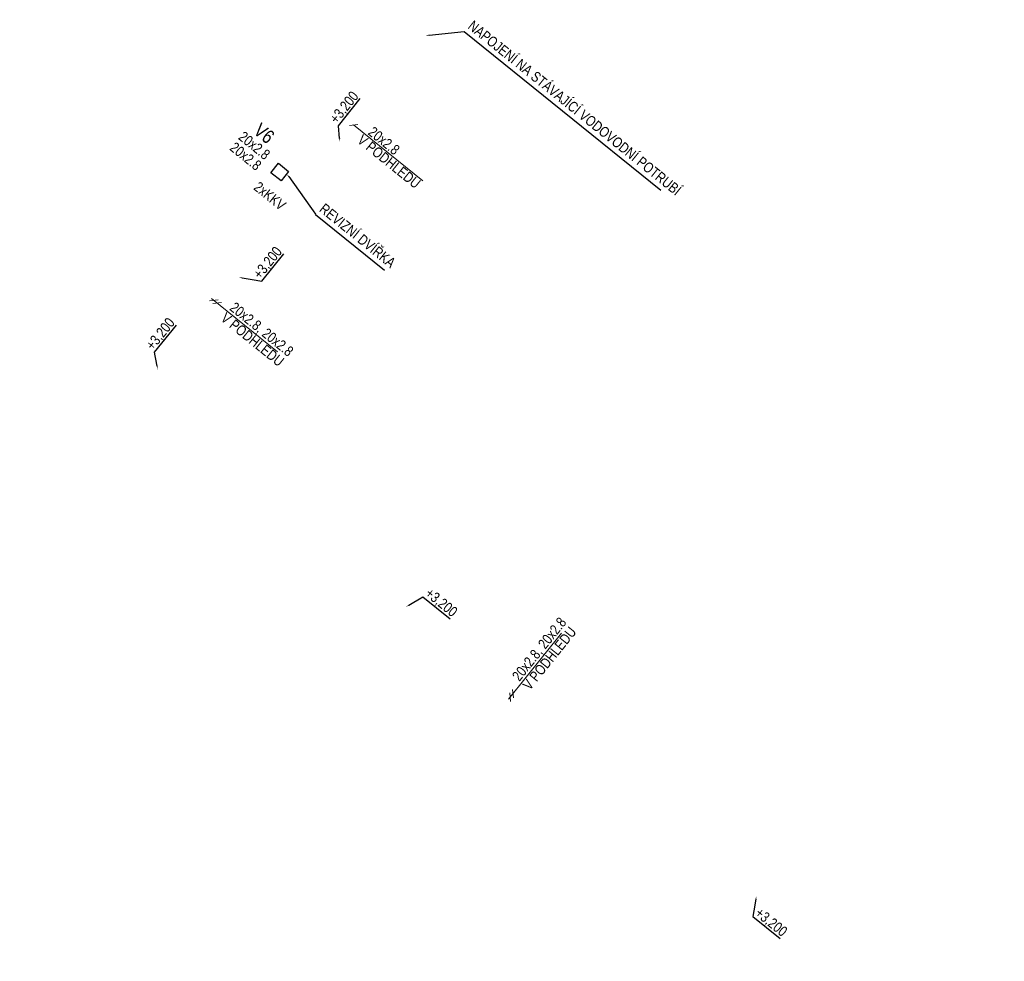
# Model space of a CAD drawing. Header units: millimetres. Extents: x -596506442 to -596040348, y -1160311056 to -1159813945.
# Tile 71 of 77: x -596369001 to -596354777, y -1159913558 to -1159899962. Entities that reach past the tile are written whole.
import ezdxf
from ezdxf import colors
from ezdxf.entities.mleader import LeaderData, LeaderLine
from ezdxf.math import Vec2, Vec3

# ---------------------------------------------------------------- set-up
doc = ezdxf.new("R2010")
doc.units = ezdxf.units.MM
for name, color, linetype, lineweight in [('TP_01_Text', 7, 'Continuous', 5), ('ZTI-potr_studena-popis', 7, 'Continuous', 13), ('ZTI-voda-popis', 7, 'Continuous', 15), ('ZTI-voda-stoupacky_popis', 7, 'Continuous', 13)]:
    doc.layers.add(name, color=color, linetype=linetype, lineweight=lineweight)
doc.styles.add('ARIAL', font='arial.ttf', dxfattribs={"width": 0.8})

msp = doc.modelspace()

# ---------------------------------------------------------------- linework, layer by layer
at = {"layer": 'ZTI-voda-popis', "ltscale": 20}
msp.add_line((-596364114.567, -1159901474.532), (-596364238.854, -1159901487.864), dxfattribs=at)
msp.add_lwpolyline([(-596364176.711, -1159901481.198), (-596363177.725, -1159902286.634)], dxfattribs=at)

# ---------------------------------------------------------------- texts
at = {"insert": (-596365339.586, -1159902448.745), "char_height": 150, "width": 281.48082, "attachment_point": 2, "rotation": 321.1223711, "line_spacing_factor": 0.8, "style": 'ARIAL', "bg_fill": 3, "box_fill_scale": 1, "bg_fill_color": 256, "bg_fill_transparency": 0}
msp.add_mtext('2xKKV', dxfattribs=at)
at = {"layer": 'TP_01_Text', "color": 0, "insert": (-596437549.206, -1159908782.553), "char_height": 200, "width": 9574.27685, "attachment_point": 1, "rotation": 321.1223711, "style": 'ARIAL', "bg_fill": 3, "box_fill_scale": 1, "bg_fill_color": 256, "bg_fill_transparency": 0}
msp.add_mtext('\\A1;POZNÁMKA - OBECNĚ:\\PPROJEKTOVÁ DOKUMENTACE BYLA ZPRACOVÁNA ZA ÚČELEM VYDÁNÍ STAVEBNÍHO POVOLENÍ. PODROBNOST, PŘESNOST, ROZSAH I OBSAH DOKUMENTACE ODPOVÍDÁ VYHLÁŠCE Č. 499/2006 - VYHLÁŠKA O DOKUMENTACI STAVEB:\\PVÝKRESOVÁ ČÁST OBSAHUJE UMÍSTĚNÍ A USPOŘÁDÁNÍ ROZHODUJÍCÍCH ZAŘÍZENÍ, STROJŮ, ZÁKLADNÍCH MECHANICKÝCH KOMPONENTŮ, ZDROJŮ ENERGIE APOD.; ZÁKLADNÍ VYMEZENÍ PROSTORU NA JEJICH UMÍSTĚNÍ VE STAVBĚ; \\PPŘED ZAHÁJENÍM VÝSTAVBY JE NUTNÉ ZLADIT ODVOD KONDENZÁTU OD VŠECH VZDUCHOTECHNICKÝCH JEDNOTEK DLE ZVOLENE TECHNOLOGIE\\P\\PPOZNÁMKA - VODOVOD:\\P\\pt200;-^IUZAVÍRACÍ ARMATURY BUDOU UMÍSTĚNY DLE ČSN 75 5401, NUTNOST ZAJISTIT PŘÍSTUP\\P-^IMINIMÁLNÍ SKLON BUDE 0,3 % SMĚREM K VYPOUŠTĚCÍM ARMATURÁM,\\P-^IVEŠKERÉ POTRUBÍ BUDE ZAIZOLOVÁNO TEPELNOU IZOLACÍ, VIZ LEGENDA,\\P-^IKOTVENÍ POTRUBÍ, KOMPENZÁTORY DÉLKOVÉ ROZTAŽNOSTI A VÝŠKOVÉ UMÍSTĚNÍ PŘÍVODŮ VODY BUDE DLE MONTÁŽNÍCH NÁVODŮ DODAVATELŮ,\\P-^IPOTRUBÍ PITNÉ VODY BUDE Z TŘÍVRSTVÉHO POTRUBÍ PP-RCT, POŽÁRNÍ POTRUBÍ Z OCELI (OZN. JMENOVITOU SVĚTLOSTÍ POTRUBÍ DN)\\P-^IPOTRUBÍ PŘEVÁŽNĚ VEDENO V PŘEDSTĚNĚ, NENÍ-LI UVEDENO JINAK, SVISLÉ POTRUBÍ VEDENO V  KOMÍNOVÝCH PRŮDUŠÍCH PRŮMĚRU 150 mm\\P-^IPOLOHY REDUKCÍ, KULOVÝCH KOHOUTŮ A ARMATUR JSOU ZAKRESLENY POUZE ORIENTAČNĚ, PŘESNÁ POLOHA BUDE UPŘESNĚNA V DALŠÍM STUPNI PD\\P-^IPŘED VSTUPEM VODOVODU DO KAŽDÉHO BYTU BUDE OSAZEN NA SV A TV PODRUŽNÝ VODOMĚR S M-BUS, NUTNO ZAJISTIT PŘÍSTUP (OSAZENÍ REVIZNÍCH DVÍŘEK)\\P-^IOCHRANU PROTI ZNEČIŠTĚNÍ PITNÉ VODY VE VNITŘNÍM VODOVODU A ZAŘÍZENÍ NA OCHRANU PROTI ZNEČIŠTĚNÍ, ZPĚTNÝM PRŮTOKEM NUTNO ŘEŠIT DLE ČSN EN 1717, \\PDÁLE VIZ TECHNICKÁ ZPRÁVA.\\P\\PPOZNÁMKA - KANALIZACE:\\P-^IVŠECHNA PŘIPOJOVACÍ POTRUBÍ BUDOU PROVEDENA V MINIMÁLNÍM SKLONU 3% NENÍ-LI TOMU UVEDENO JINAK, \\P-^IVEŠKERÉ ODPADNÍ POTRUBÍ BUDE PROVEDENO Z ODHLUČNĚNÝCH TŘÍVRSTVÝCH PLASTOVÝCH TRUBEK Z PP, PŘIPOJOVACÍ POTRUBÍ Z MATERIÁLU PP-HT,\\P-^IPOTRUBÍ V DRÁŽKÁCH BUDE CHRÁNĚNO PROTI MECHANICKÉMU POŠKOZENÍ PLSTĚNÝMI PÁSY,\\P-^IUCHYCENÍ POTRUBÍ BUDE PROVEDENO DLE MONTÁŽNÍHO NÁVODU VÝROBCE,\\P-^INA ODPADNÍM POTRUBÍ BUDOU UMÍSTĚNY ČISTICÍ KUSY 1 m NAD PODLAHOU DANÉHO PODLAŽÍ, NUTNO ZAJISTIT PŘÍSTUP (OSAZENÍ REVIZNÍCH DVÍŘEK),\\P-^IDANÁ ODPADNÍ POTRUBÍ BUDOU VYVEDENA NAD STŘECHU A UKONČENY VENTILAČNÍ HLAVICÍ VE VÝŠCE min. 0,5 m NAD ÚROVNÍ STŘECHY\\P-^IZÁSADY PRO PROVÁDĚNÍ PŘIPOJOVACÍHO POTRUBÍ:\\P\\pi-400,l600,t600;--^INEJVĚTŠÍ DÉLKA NEVĚTRANÉHO PŘIPOJOVACÍHO POTRUBÍ JE 4 m,\\P--^INEJMENŠÍ SKLON NEVĚTRANÉHO PŘIPOJOVACÍHO POTRUBÍ JSOU 3%,\\P--^IUM KAŽDÉHO ZAŘIZOVACÍHO PŘEDMĚTU BUDE OSAZENA ZÁPACHOVÁ UZÁVĚRA S VÝŠKOU VODNÍHO SLOUPCE MINIMÁLNĚ 50 mm,\\P--^IPŘECHOD NA ODPADNÍ POTRUBÍ JE PROVEDEN ODBOČKAMI S ÚHLEM ODBOČENÍ 45° AŽ 88,5°,\\P--^IPŘIPOJOVACÍ POTRUBÍ OD DVOU A VÍCE ZAŘIZOVACÍCH PŘEDMĚTŮ NAPOJENÉHO DO SVODNÉHO POTRUBÍ MÁ BÝT OPATŘENO ČISTÍCÍ TVAROVKOU,\\P--^IPŘIPOJOVACÍ POTRUBÍ NAPOJENÁ NA ODPADNÍ POTRUBÍ ODBOČKOU S ÚHLEM VĚTŠÍM NEŽ 75°, MUSÍ MÍT MEZI DNEM PŘIPOJOVACÍHO POTRUBÍ V MÍSTĚ PŘIPOJENÍ \\P\\pi0,l0,tz;^IA HLADINOU VODY V NAPOJENÉ ZÁPACHOVÉ UZÁVĚRCE SVISLOU VZDÁLENOST VĚTŠÍ NEBO ROVNU VNITŘNÍMU PRŮMĚRU PŘIPOJOVACÍHO POTRUBÍ,\\P\\pi-400,l600,t600;--^IODBOČKY S BOČNÍM ÚHLEM PŘIPOJENÍ VĚTŠÍM NEŽ 60° MUSÍ BÝT NA PŘIPOJOVACÍM POTRUBÍ OSAZENY S ODTOKEM VE SVISLÉ ROVINĚ,\\P--^IEXCENTRICKÉ REDUKCE OSAZENÉ NA LEŽATÉM PŘIPOJOVACÍM POTRUBÍ MUSÍ BÝT OSAZENY S ROVNÝM POVRCHEM NAHOŘE,\\P--^IODPADNÍ POTRUBÍ , KTERÉ JE VYVEDENO NAD STŘECHU BUDE UKONČENO VĚTRACÍ HLAVICÍ v=0,5 m, OSTATNÍ  POTRUBÍ UKONČENA PŘIVZDUŠŇOVACÍM VENTILEM ,\\P\\pi0,l0,tz;DÁLE VIZ TECHNICKÁ ZPRÁVA.', dxfattribs=at)
at = {"layer": 'ZTI-voda-popis', "ltscale": 20, "insert": (-596365885.494, -1159904028.515), "char_height": 150, "width": 1109.66674, "attachment_point": 1, "rotation": 321.122371, "style": 'ARIAL', "bg_fill": 3, "box_fill_scale": 1, "bg_fill_color": 256, "bg_fill_transparency": 0}
msp.add_mtext('20x2.8, 20x2.8', dxfattribs=at)
at = {"layer": 'ZTI-voda-stoupacky_popis', "insert": (-596365406.336, -1159901525.323), "char_height": 200, "width": 395.3664, "attachment_point": 2, "rotation": 321.1223711, "line_spacing_factor": 0.8, "style": 'ARIAL', "bg_fill": 3, "box_fill_scale": 1, "bg_fill_color": 256, "bg_fill_transparency": 0}
msp.add_mtext('V6', dxfattribs=at)

# ---------------------------------------------------------------- leaders
at = {"layer": 'ZTI-potr_studena-popis'}
ml = msp.add_multileader_mtext('Standard', dxfattribs=at)
ml.set_content('NAPOJENÍ NA STÁVAJÍCÍ VODOVODNÍ POTRUBÍ ', color=256, style='ARIAL')
ml.set_leader_properties()
ml.build(insert=Vec2(0, 0))
ml.multileader.update_dxf_attribs({"text_left_attachment_type": 5, "text_right_attachment_type": 6, "dogleg_length": 0.36, "arrow_head_size": 50})
ctx = ml.context
ctx.base_point, ctx.char_height, ctx.arrow_head_size, ctx.landing_gap_size, ctx.plane_origin, ctx.plane_x_axis, ctx.plane_y_axis = Vec3(-596362580.853, -1159900131.671), 150, 50, 0.09, Vec3(-596363136.496, -1159900191.015), Vec3(0.778488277, -0.627659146), Vec3(0.627659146, 0.778488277)
ctx.left_attachment, ctx.right_attachment = 5, 6
notes = []
notes.append((ctx, [(0, (1, 1, 0), (-596362581.133, -1159900131.445), (0.778488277, -0.627659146), 0.36, [(0, [(-596363136.496, -1159900191.015)], 0, [])])]))
ctx.mtext.insert, ctx.mtext.text_direction, ctx.mtext.rotation, ctx.mtext.flow_direction = Vec3(-596362444.043, -1159899962.127), Vec3(0.778488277, -0.627659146), 5.604642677, 5
ml = msp.add_multileader_mtext('Standard', dxfattribs=at)
ml.set_content('+3,200', color=256, style='ARIAL')
ml.set_leader_properties()
ml.build(insert=Vec2(0, 0))
ml.multileader.update_dxf_attribs({"text_left_attachment_type": 6, "text_right_attachment_type": 6, "dogleg_length": 0.36, "arrow_head_size": 50})
ctx = ml.context
ctx.base_point, ctx.char_height, ctx.arrow_head_size, ctx.landing_gap_size, ctx.plane_origin, ctx.plane_x_axis, ctx.plane_y_axis = Vec3(-596365502.723, -1159903737.377), 150, 50, 0.09, Vec3(-596365561.488, -1159903463.75), Vec3(0.627659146, 0.778488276), Vec3(-0.778488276, 0.627659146)
ctx.left_attachment, ctx.right_attachment = 6, 6
notes.append((ctx, [(1, (1, 1, 0), (-596365502.949, -1159903737.657), (0.627659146, 0.778488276), 0.36, [(0, [(-596365834.389, -1159903682.741)], 0, [])])]))
ctx.mtext.insert, ctx.mtext.text_direction, ctx.mtext.rotation, ctx.mtext.flow_direction = Vec3(-596365642.794, -1159903624.328), Vec3(0.627659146, 0.778488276), 0.892253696, 5
ctx.mtext.has_bg_fill, ctx.mtext.bg_color, ctx.mtext.bg_scale_factor, ctx.mtext.bg_transparency, ctx.mtext.use_window_bg_color = 1, -1027028792, 1.5, 0, 1
ml = msp.add_multileader_mtext('Standard', dxfattribs=at)
ml.set_content('+3,200', color=256, style='ARIAL')
ml.set_leader_properties()
ml.build(insert=Vec2(0, 0))
ml.multileader.update_dxf_attribs({"text_left_attachment_type": 6, "text_right_attachment_type": 6, "dogleg_length": 0.36, "arrow_head_size": 50})
ctx = ml.context
ctx.base_point, ctx.char_height, ctx.arrow_head_size, ctx.landing_gap_size, ctx.plane_origin, ctx.plane_x_axis, ctx.plane_y_axis = Vec3(-596367051.992, -1159904764.519), 150, 50, 0.09, Vec3(-596366732.105, -1159904796.182), Vec3(0.627659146, 0.778488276), Vec3(-0.778488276, 0.627659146)
ctx.left_attachment, ctx.right_attachment = 6, 6
notes.append((ctx, [(1, (1, 1, 0), (-596367052.218, -1159904764.799), (0.627659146, 0.778488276), 0.36, [(0, [(-596367005.005, -1159905015.173)], 0, [])])]))
ctx.mtext.insert, ctx.mtext.text_direction, ctx.mtext.rotation, ctx.mtext.flow_direction = Vec3(-596367192.063, -1159904651.471), Vec3(0.627659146, 0.778488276), 0.892253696, 5
ctx.mtext.has_bg_fill, ctx.mtext.bg_color, ctx.mtext.bg_scale_factor, ctx.mtext.bg_transparency, ctx.mtext.use_window_bg_color = 1, -1027028792, 1.5, 0, 1
ml = msp.add_multileader_mtext('Standard', dxfattribs=at)
ml.set_content('+3,200', color=256, style='ARIAL')
ml.set_leader_properties()
ml.build(insert=Vec2(0, 0))
ml.multileader.update_dxf_attribs({"text_left_attachment_type": 6, "text_right_attachment_type": 6, "dogleg_length": 0.36, "arrow_head_size": 50})
ctx = ml.context
ctx.base_point, ctx.char_height, ctx.arrow_head_size, ctx.landing_gap_size, ctx.plane_origin, ctx.plane_x_axis, ctx.plane_y_axis = Vec3(-596363175.299, -1159908294.008), 150, 50, 0.09, Vec3(-596363206.962, -1159908613.895), Vec3(0.778488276, -0.627659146), Vec3(0.627659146, 0.778488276)
ctx.left_attachment, ctx.right_attachment = 6, 6
notes.append((ctx, [(1, (1, 1, 0), (-596363175.579, -1159908293.782), (0.778488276, -0.627659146), 0.36, [(0, [(-596363421.403, -1159908441.001)], 0, [])])]))
ctx.mtext.insert, ctx.mtext.text_direction, ctx.mtext.rotation, ctx.mtext.flow_direction = Vec3(-596363062.251, -1159908153.937), Vec3(0.778488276, -0.627659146), 5.604642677, 5
ctx.mtext.has_bg_fill, ctx.mtext.bg_color, ctx.mtext.bg_scale_factor, ctx.mtext.bg_transparency, ctx.mtext.use_window_bg_color = 1, -1027028792, 1.5, 0, 1
for ctx, leaders in notes:
    for number, flags, end, landing, length, lines in leaders:
        leader = LeaderData()
        leader.index, (leader.has_last_leader_line, leader.has_dogleg_vector, leader.attachment_direction) = number, flags
        leader.last_leader_point, leader.dogleg_vector, leader.dogleg_length = Vec3(end), Vec3(landing), length
        for number, points, colour, breaks in lines:
            line = LeaderLine()
            line.index, line.vertices, line.color, line.breaks = number, Vec3.list(points), colors.encode_raw_color(colour), breaks
            leader.lines.append(line)
        ctx.leaders.append(leader)

# ---------------------------------------------------------------- next in the draw order: linework, layer by layer
at = {"layer": 'ZTI-voda-popis', "ltscale": 20}
for p, q in [((-596366134.64, -1159904006.067), (-596366258.927, -1159904019.398)), ((-596366085.17, -1159904045.953), (-596366209.457, -1159904059.284))]:
    msp.add_line(p, q, dxfattribs=at)

# ---------------------------------------------------------------- next in the draw order: texts
at = {"layer": 'ZTI-voda-popis', "ltscale": 20, "char_height": 150, "attachment_point": 1, "style": 'ARIAL', "bg_fill": 3, "box_fill_scale": 1, "bg_fill_color": 256, "bg_fill_transparency": 0}
for s, insert, width, rotation in [('20x2.8', (-596363886.685, -1159901493.514), 546.50608, 321.122371), ('V PODHLEDU', (-596366014.352, -1159904179.571), 1101.21511, 321.122371), ('20x2.8, 20x2.8', (-596361899.917, -1159909431.696), 1109.66674, 51.122371)]:
    msp.add_mtext(s, dxfattribs=dict(at, insert=insert, width=width, rotation=rotation))
at = {"layer": 'ZTI-voda-stoupacky_popis', "insert": (-596365563.251, -1159901719.945), "char_height": 150, "width": 285.09383, "attachment_point": 2, "rotation": 321.1223711, "line_spacing_factor": 0.8, "style": 'ARIAL', "bg_fill": 3, "box_fill_scale": 1, "bg_fill_color": 256, "bg_fill_transparency": 0}
msp.add_mtext('20x2.8\\P20x2.8', dxfattribs=at)

# ---------------------------------------------------------------- next in the draw order: leaders
at = {"layer": 'ZTI-potr_studena-popis'}
ml = msp.add_multileader_mtext('Standard', dxfattribs=at)
ml.set_content('+3,200', color=256, style='ARIAL')
ml.set_leader_properties()
ml.build(insert=Vec2(0, 0))
ml.multileader.update_dxf_attribs({"text_left_attachment_type": 6, "text_right_attachment_type": 6, "dogleg_length": 0.36, "arrow_head_size": 50})
ctx = ml.context
ctx.base_point, ctx.char_height, ctx.arrow_head_size, ctx.landing_gap_size, ctx.plane_origin, ctx.plane_x_axis, ctx.plane_y_axis = Vec3(-596358410.387, -1159912910.334), 150, 50, 0.09, Vec3(-596358142.847, -1159912784.863), Vec3(0.778488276, -0.627659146), Vec3(0.627659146, 0.778488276)
ctx.left_attachment, ctx.right_attachment = 6, 6
notes = []
notes.append((ctx, [(1, (1, 1, 0), (-596358410.667, -1159912910.108), (0.778488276, -0.627659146), 0.36, [(0, [(-596358357.288, -1159912611.969)], 0, [])])]))
ctx.mtext.insert, ctx.mtext.text_direction, ctx.mtext.rotation, ctx.mtext.flow_direction = Vec3(-596358297.338, -1159912770.262), Vec3(0.778488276, -0.627659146), 5.604642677, 5
ctx.mtext.has_bg_fill, ctx.mtext.bg_color, ctx.mtext.bg_scale_factor, ctx.mtext.bg_transparency, ctx.mtext.use_window_bg_color = 1, -1027028792, 1.5, 0, 1
for ctx, leaders in notes:
    for number, flags, end, landing, length, lines in leaders:
        leader = LeaderData()
        leader.index, (leader.has_last_leader_line, leader.has_dogleg_vector, leader.attachment_direction) = number, flags
        leader.last_leader_point, leader.dogleg_vector, leader.dogleg_length = Vec3(end), Vec3(landing), length
        for number, points, colour, breaks in lines:
            line = LeaderLine()
            line.index, line.vertices, line.color, line.breaks = number, Vec3.list(points), colors.encode_raw_color(colour), breaks
            leader.lines.append(line)
        ctx.leaders.append(leader)

# ---------------------------------------------------------------- next in the draw order: linework, layer by layer
msp.add_lwpolyline([(-596365261.637, -1159902035.632), (-596365115.523, -1159902153.436), (-596365225.697, -1159902290.085), (-596365371.81, -1159902172.28)], close=True)
at = {"layer": 'ZTI-voda-popis', "ltscale": 20}
for p, q in [((-596361922.366, -1159909680.842), (-596361909.034, -1159909805.129)), ((-596361882.48, -1159909631.371), (-596361869.148, -1159909755.658))]:
    msp.add_line(p, q, dxfattribs=at)
msp.add_lwpolyline([(-596365275.261, -1159904755.714), (-596366228.678, -1159903987.018)], dxfattribs=at)

# ---------------------------------------------------------------- next in the draw order: texts
at = {"layer": 'ZTI-voda-popis', "ltscale": 20, "char_height": 150, "attachment_point": 1, "style": 'ARIAL', "bg_fill": 3, "box_fill_scale": 1, "bg_fill_color": 256, "bg_fill_transparency": 0}
for insert, width, rotation in [((-596364041.919, -1159901609.626), 1110.09246, 321.122371), ((-596361748.862, -1159909560.554), 1101.21511, 51.122371)]:
    msp.add_mtext('V PODHLEDU', dxfattribs=dict(at, insert=insert, width=width, rotation=rotation))

# ---------------------------------------------------------------- next in the draw order: linework, layer by layer
at = {"layer": 'ZTI-voda-popis', "ltscale": 20}
msp.add_lwpolyline([(-596361172.719, -1159908821.463), (-596361941.415, -1159909774.88)], dxfattribs=at)

# ---------------------------------------------------------------- next in the draw order: leaders
ml = msp.add_multileader_mtext('Standard')
ml.set_content('REVIZNÍ DVÍŘKA', color=256, style='ARIAL')
ml.set_leader_properties()
ml.build(insert=Vec2(0, 0))
ml.multileader.update_dxf_attribs({"text_left_attachment_type": 5, "text_right_attachment_type": 6, "dogleg_length": 0.36, "arrow_head_size": 50})
ctx = ml.context
ctx.base_point, ctx.char_height, ctx.arrow_head_size, ctx.landing_gap_size, ctx.plane_origin, ctx.plane_x_axis, ctx.plane_y_axis = Vec3(-596364727.251, -1159902772.637), 150, 50, 0.09, Vec3(-596365191.628, -1159902070.674), Vec3(0.778488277, -0.627659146), Vec3(0.627659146, 0.778488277)
ctx.left_attachment, ctx.right_attachment = 5, 6
notes = []
notes.append((ctx, [(0, (1, 1, 0), (-596364727.532, -1159902772.411), (0.778488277, -0.627659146), 0.36, [(0, [(-596365143.16, -1159902187.715)], 0, [])])]))
ctx.mtext.insert, ctx.mtext.text_direction, ctx.mtext.rotation, ctx.mtext.flow_direction = Vec3(-596364590.441, -1159902603.094), Vec3(0.778488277, -0.627659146), 5.604642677, 5
ctx.mtext.has_bg_fill, ctx.mtext.bg_color, ctx.mtext.bg_scale_factor, ctx.mtext.bg_transparency, ctx.mtext.use_window_bg_color = 1, -1027028792, 1.5, 0, 1
at = {"layer": 'ZTI-potr_studena-popis'}
ml = msp.add_multileader_mtext('Standard', dxfattribs=at)
ml.set_content('+3,200', color=256, style='ARIAL')
ml.set_leader_properties()
ml.build(insert=Vec2(0, 0))
ml.multileader.update_dxf_attribs({"text_left_attachment_type": 6, "text_right_attachment_type": 6, "dogleg_length": 0.36, "arrow_head_size": 50})
ctx = ml.context
ctx.base_point, ctx.char_height, ctx.arrow_head_size, ctx.landing_gap_size, ctx.plane_origin, ctx.plane_x_axis, ctx.plane_y_axis = Vec3(-596364397.046, -1159901494.038), 150, 50, 0.09, Vec3(-596364100.852, -1159901506.598), Vec3(0.627659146, 0.778488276), Vec3(-0.778488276, 0.627659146)
ctx.left_attachment, ctx.right_attachment = 6, 6
notes.append((ctx, [(1, (1, 1, 0), (-596364397.272, -1159901494.319), (0.627659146, 0.778488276), 0.36, [(0, [(-596364373.752, -1159901725.589)], 0, [])])]))
ctx.mtext.insert, ctx.mtext.text_direction, ctx.mtext.rotation, ctx.mtext.flow_direction = Vec3(-596364537.117, -1159901380.99), Vec3(0.627659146, 0.778488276), 0.892253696, 5
ctx.mtext.has_bg_fill, ctx.mtext.bg_color, ctx.mtext.bg_scale_factor, ctx.mtext.bg_transparency, ctx.mtext.use_window_bg_color = 1, -1027028792, 1.5, 0, 1
for ctx, leaders in notes:
    for number, flags, end, landing, length, lines in leaders:
        leader = LeaderData()
        leader.index, (leader.has_last_leader_line, leader.has_dogleg_vector, leader.attachment_direction) = number, flags
        leader.last_leader_point, leader.dogleg_vector, leader.dogleg_length = Vec3(end), Vec3(landing), length
        for number, points, colour, breaks in lines:
            line = LeaderLine()
            line.index, line.vertices, line.color, line.breaks = number, Vec3.list(points), colors.encode_raw_color(colour), breaks
            leader.lines.append(line)
        ctx.leaders.append(leader)

doc.saveas('drawing.dxf')
